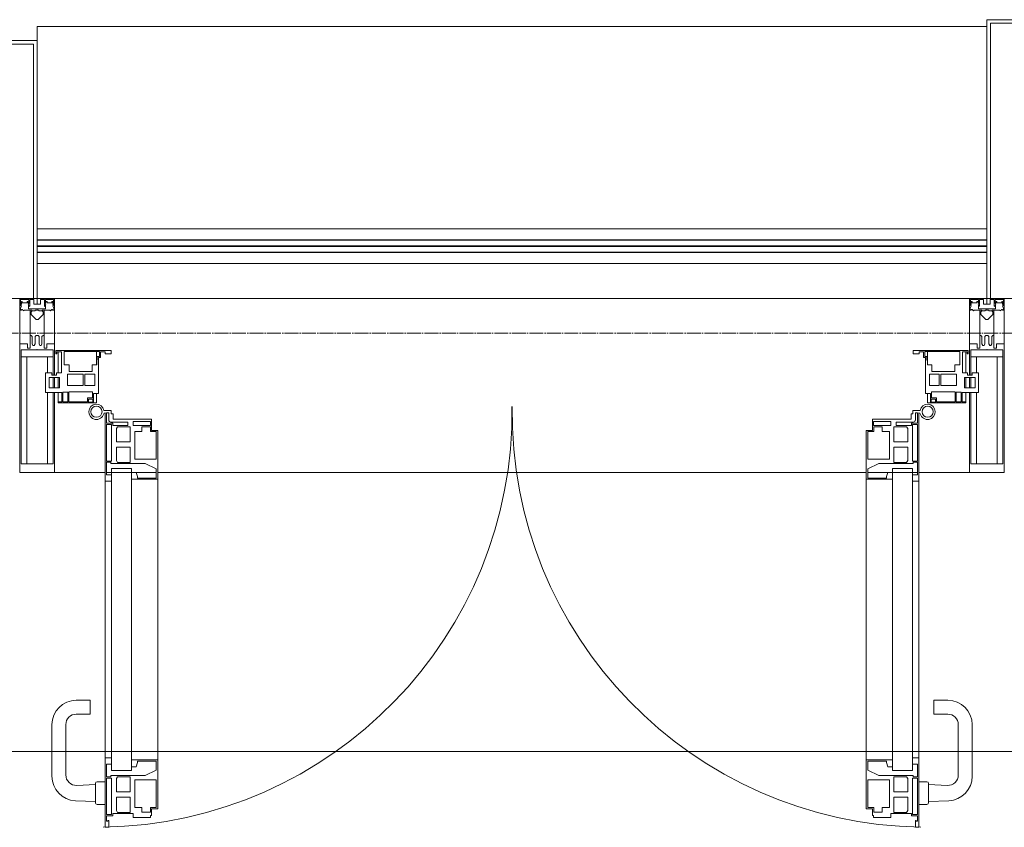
# Model space of a CAD drawing. Header units: millimetres. Extents: x 5617 to 101514, y 7718 to 215953.
# Tile 47 of 61: x 43058 to 44471, y 32391 to 33550. Entities that reach past the tile are written whole.
import ezdxf

# ---------------------------------------------------------------- set-up
doc = ezdxf.new("R2010")
doc.units = ezdxf.units.MM
doc.linetypes.add('ADSK_Линия сетки', pattern=[25, 20, -2.5, 0, -2.5])
for name, color, linetype, lineweight in [('Двери', 7, 'Continuous', 18), ('Импосты витража', 7, 'Continuous', 18), ('Колонны', 7, 'Continuous', 18), ('Ограждение', 7, 'Continuous', 18), ('Оси', 7, 'Continuous', 9), ('Панели витража', 7, 'Continuous', 18), ('Перекрытия', 7, 'Continuous', 18), ('Поручни', 7, 'Continuous', 18), ('Элементы узлов', 7, 'Continuous', 18)]:
    doc.layers.add(name, color=color, linetype=linetype, lineweight=lineweight)

# ---------------------------------------------------------------- blocks, each defined once
blk = doc.blocks.new('135_SLK_K4_AR_rvt-1-МКСС_К4_L20_68_100_')
at = {"layer": 'Перекрытия', "color": 253, "true_color": 0xaaaaaa}
blk.add_line((124100, 32500), (120650, 32500), dxfattribs=at)
blk = doc.blocks.new('Rectangular Mullion - 50Wx250H-V40-МКСС_К4_L20_68_100_')
at = {"layer": 'Элементы узлов', "color": 253, "lineweight": 5, "true_color": 0xaaaaaa}
for p, q in [((-25, 135.1), (-25, 250)), ((-25, 250), (0, 250)), ((25, 250), (0, 250)), ((25, 65.2), (25, 250)), ((-23, 237.3), (0, 237.3)), ((-23, 237.3), (-23, 135.1)), ((-14.9, 135.1), (-14.9, 237.3)), ((23, 237.3), (0, 237.3)), ((14.9, 84), (14.9, 237.3)), ((23, 237.3), (23, 73.6)), ((-25, 113.4), (-25, 128.4)), ((-23, 128.4), (-23, 113.4)), ((-25, 65.2), (-25, 110.1)), ((-23, 110.1), (-23, 73.6)), ((-14.9, 84), (-14.9, 106.6)), ((0, 84), (-23, 84)), ((-0.5, 73.6), (-23, 73.6)), ((-14, 71.3), (-14, 65.2)), ((-10, 71.3), (-14, 71.3)), ((-10, 53), (-10, 71.3)), ((0, 84), (23, 84)), ((0.5, 73.6), (23, 73.6)), ((10, 71.3), (14, 71.3)), ((10, 53), (10, 71.3)), ((14, 71.3), (14, 65.2)), ((-14, 65.2), (-25, 65.2)), ((-7, 65.2), (-5.9, 67.3)), ((-7, 65.2), (-7, 54.7)), ((-4.1, 67.3), (-5.9, 67.3)), ((-4.1, 67.3), (-2.9, 65.1)), ((-2.9, 65.1), (-2.9, 54.6)), ((4.1, 67.3), (2.9, 65.1)), ((2.9, 65.1), (2.9, 54.6)), ((4.1, 67.3), (5.9, 67.3)), ((7, 65.2), (5.9, 67.3)), ((7, 65.2), (7, 54.7)), ((14, 65.2), (25, 65.2)), ((-8.7, 53), (-10, 53)), ((-10, 53), (-10, 17)), ((-8.7, 53), (-7, 54.7)), ((-1.3, 53), (-2.9, 54.6)), ((0, 53), (-1.3, 53)), ((0, 53), (1.3, 53)), ((1.3, 53), (2.9, 54.6)), ((8.7, 53), (7, 54.7)), ((8.7, 53), (10, 53)), ((10, 53), (10, 17)), ((-8.5, 23), (-1.5, 30)), ((-1.5, 30), (0, 30)), ((1.5, 30), (0, 30)), ((8.5, 23), (1.5, 30)), ((-23.8, 14.6), (-25, 14.2)), ((-25, 0), (-25, 14.2)), ((-22.3, 17), (-23.8, 17)), ((-23.8, 17), (-23.8, 14.6)), ((-22.5, 10.6), (-23.8, 14.6)), ((-22.3, 17), (-22.3, 16)), ((-22.3, 16), (-21.3, 16)), ((-19, 17.6), (-21.3, 16)), ((-18.4, 16.6), (-19, 17.6)), ((-7.4, 16.6), (-18.4, 16.6)), ((-12.2, 9), (-12.2, 14.8)), ((-12.2, 14.8), (0, 14.8)), ((-10, 17), (-7.5, 17)), ((-8.5, 18.5), (-8.5, 23)), ((-7.5, 18.5), (-8.5, 18.5)), ((-7.5, 17), (-7.5, 18.5)), ((-7.4, 18), (-7.4, 16.6)), ((-2.6, 18), (-7.4, 18)), ((-2.6, 18), (-2.6, 16.8)), ((-2.6, 16.8), (0, 16.8)), ((2.6, 16.8), (0, 16.8)), ((0, 14.8), (0, 16.8)), ((0, 14.8), (0, 16.8)), ((12.2, 14.8), (0, 14.8)), ((2.6, 18), (2.6, 16.8)), ((2.6, 18), (7.4, 18)), ((7.4, 18), (7.4, 16.6)), ((7.4, 16.6), (18.4, 16.6)), ((7.5, 18.5), (8.5, 18.5)), ((7.5, 17), (7.5, 18.5)), ((10, 17), (7.5, 17)), ((8.5, 18.5), (8.5, 23)), ((12.2, 9), (12.2, 14.8)), ((18.4, 16.6), (19, 17.6)), ((19, 17.6), (21.3, 16)), ((22.3, 16), (21.3, 16)), ((22.3, 17), (22.3, 16)), ((22.3, 17), (23.8, 17)), ((22.5, 10.6), (23.8, 14.6)), ((23.8, 17), (23.8, 14.6)), ((23.8, 14.6), (25, 14.2)), ((25, 0), (25, 14.2)), ((-22.5, 10.6), (-23.7, 9.9)), ((-23.7, 1.3), (-23.7, 9.9)), ((-23.7, 1.3), (-11.8, 1.3)), ((-23.2, 10.2), (-22.5, 8)), ((-22.5, 8), (-22.5, 4.5)), ((-21.3, 4.5), (-22.5, 4.5)), ((-21.3, 4.5), (-21.3, 6.5)), ((-21.3, 6.5), (-14.2, 6.5)), ((-14.2, 6.5), (-14.2, 4.5)), ((-13.2, 4.5), (-14.2, 4.5)), ((-13.2, 4.5), (-12.2, 7.2)), ((-12.7, 7.6), (-11.3, 11.4)), ((-12.7, 7.6), (-11.8, 6.9)), ((-11.8, 1.3), (-11.8, 6.9)), ((-10.5, 11.2), (-11.3, 11.4)), ((-10.5, 1.5), (-10.5, 11.2)), ((-4.8, 1.5), (-10.5, 1.5)), ((0, 8), (-4.8, 8)), ((-4.8, 1.5), (-4.8, 8)), ((0, 0), (0, 8)), ((0, 8), (4.8, 8)), ((0, 0), (0, 8)), ((4.8, 1.5), (4.8, 8)), ((4.8, 1.5), (10.5, 1.5)), ((10.5, 11.2), (11.3, 11.4)), ((10.5, 1.5), (10.5, 11.2)), ((12.7, 7.6), (11.3, 11.4)), ((12.7, 7.6), (11.8, 6.9)), ((11.8, 1.3), (11.8, 6.9)), ((23.7, 1.3), (11.8, 1.3)), ((13.2, 4.5), (12.2, 7.2)), ((13.2, 4.5), (14.2, 4.5)), ((21.3, 6.5), (14.2, 6.5)), ((14.2, 6.5), (14.2, 4.5)), ((21.3, 4.5), (21.3, 6.5)), ((21.3, 4.5), (22.5, 4.5)), ((22.5, 10.6), (23.7, 9.9)), ((23.2, 10.2), (22.5, 8)), ((22.5, 8), (22.5, 4.5)), ((23.7, 1.3), (23.7, 9.9)), ((-25, 0), (0, 0)), ((25, 0), (0, 0))]:
    blk.add_line(p, q, dxfattribs=at)
for centre, start, end in [((-0.5, 73.1), 360, 90), ((0.5, 73.1), 90, 180)]:
    blk.add_arc(centre, 0.5, start, end, dxfattribs=at)
blk = doc.blocks.new('Rectangular Mullion - R_StandardFrame_50Wx250H-V55-МКСС_К4_L20_68_100_')
at = {"layer": 'Импосты витража', "color": 253, "lineweight": 5, "true_color": 0xaaaaaa}
for p, q in [((-25, 135.1), (-25, 250)), ((-25, 250), (25, 250)), ((25, 250), (25, 0)), ((-25, 113.4), (-25, 128.4)), ((-25, 0), (-25, 110.1)), ((0, 0), (-25, 0)), ((25, 0), (5, 0))]:
    blk.add_line(p, q, dxfattribs=at)
blk = doc.blocks.new('A_PAN_ALU_Door_Double - EXT_1_Double_EQ-7512951-МКСС_К4_L20_68_100_')
at = {"layer": 'Двери', "color": 253, "lineweight": 5, "true_color": 0xaaaaaa}
for p, q in [((-583.7, 659.3), (-583.7, 758.9)), ((-583.7, 758.9), (-578.6, 758.9)), ((-583.7, 659.3), (-583.7, 758.9)), ((-583.7, 758.9), (-578.6, 758.9)), ((-581.6, 750.3), (-581.6, 742.3)), ((-579.8, 750.3), (-581.6, 750.3)), ((-581.6, 750.3), (-581.6, 742.3)), ((-579.8, 750.3), (-581.6, 750.3)), ((-579.8, 748.9), (-579.8, 750.3)), ((-579.8, 748.9), (-579.8, 750.3)), ((-578.6, 748.9), (-579.8, 748.9)), ((-578.6, 748.9), (-579.8, 748.9)), ((-578.6, 758.9), (-578.6, 748.9)), ((-578.6, 758.9), (-578.6, 748.9)), ((583.7, 758.9), (578.6, 758.9)), ((578.6, 758.9), (578.6, 748.9)), ((583.7, 758.9), (578.6, 758.9)), ((578.6, 758.9), (578.6, 748.9)), ((578.6, 748.9), (579.8, 748.9)), ((578.6, 748.9), (579.8, 748.9)), ((579.8, 748.9), (579.8, 750.3)), ((579.8, 750.3), (581.6, 750.3)), ((579.8, 748.9), (579.8, 750.3)), ((579.8, 750.3), (581.6, 750.3)), ((581.6, 750.3), (581.6, 742.3)), ((581.6, 750.3), (581.6, 742.3)), ((583.7, 659.3), (583.7, 758.9)), ((583.7, 659.3), (583.7, 758.9)), ((-581.6, 742.3), (-572.9, 742.3)), ((-581.6, 742.3), (-572.9, 742.3)), ((-581.6, 740.6), (-581.6, 688.2)), ((-574.6, 740.6), (-581.6, 740.6)), ((-581.6, 740.6), (-581.6, 688.2)), ((-574.6, 740.6), (-581.6, 740.6)), ((-574.6, 688.2), (-574.6, 740.6)), ((-574.6, 688.2), (-574.6, 740.6)), ((-572.9, 742.3), (-572.9, 739.3)), ((-572.9, 742.3), (-572.9, 739.3)), ((-572.9, 739.3), (-543.6, 739.3)), ((-572.9, 739.3), (-543.6, 739.3)), ((-566.1, 737.5), (-567.6, 734.8)), ((-566.1, 737.5), (-567.6, 734.8)), ((-567.6, 734.8), (-567.6, 715.8)), ((-567.6, 734.8), (-567.6, 715.8)), ((-547.7, 737.5), (-566.1, 737.5)), ((-547.7, 737.5), (-566.1, 737.5)), ((-547.7, 715.8), (-547.7, 737.5)), ((-547.7, 715.8), (-547.7, 737.5)), ((-543.6, 744.8), (-518.6, 744.8)), ((-543.6, 739.3), (-543.6, 744.8)), ((-543.6, 744.8), (-518.6, 744.8)), ((-543.6, 739.3), (-543.6, 744.8)), ((-531.2, 737.1), (-531.2, 730.5)), ((-518.8, 737.1), (-531.2, 737.1)), ((-531.2, 737.1), (-531.2, 730.5)), ((-518.8, 737.1), (-531.2, 737.1)), ((-518.8, 730.6), (-518.8, 737.1)), ((-518.8, 730.6), (-518.8, 737.1)), ((-518.6, 744.8), (-518.6, 741.8)), ((-518.6, 744.8), (-518.6, 741.8)), ((-518.6, 741.8), (-517.1, 741.8)), ((-518.6, 741.8), (-517.1, 741.8)), ((-517.1, 741.8), (-517.1, 732.3)), ((-517.1, 741.8), (-517.1, 732.3)), ((518.6, 741.8), (517.1, 741.8)), ((517.1, 741.8), (517.1, 732.3)), ((518.6, 741.8), (517.1, 741.8)), ((517.1, 741.8), (517.1, 732.3)), ((543.6, 744.8), (518.6, 744.8)), ((518.6, 744.8), (518.6, 741.8)), ((543.6, 744.8), (518.6, 744.8)), ((518.6, 744.8), (518.6, 741.8)), ((518.8, 730.6), (518.8, 737.1)), ((518.8, 737.1), (531.2, 737.1)), ((518.8, 730.6), (518.8, 737.1)), ((518.8, 737.1), (531.2, 737.1)), ((531.2, 737.1), (531.2, 730.5)), ((531.2, 737.1), (531.2, 730.5)), ((543.6, 739.3), (543.6, 744.8)), ((543.6, 739.3), (543.6, 744.8)), ((572.9, 739.3), (543.6, 739.3)), ((572.9, 739.3), (543.6, 739.3)), ((547.7, 715.8), (547.7, 737.5)), ((547.7, 737.5), (566.1, 737.5)), ((547.7, 715.8), (547.7, 737.5)), ((547.7, 737.5), (566.1, 737.5)), ((566.1, 737.5), (567.6, 734.8)), ((566.1, 737.5), (567.6, 734.8)), ((567.6, 734.8), (567.6, 715.8)), ((567.6, 734.8), (567.6, 715.8)), ((581.6, 742.3), (572.9, 742.3)), ((572.9, 742.3), (572.9, 739.3)), ((581.6, 742.3), (572.9, 742.3)), ((572.9, 742.3), (572.9, 739.3)), ((574.6, 688.2), (574.6, 740.6)), ((574.6, 740.6), (581.6, 740.6)), ((574.6, 688.2), (574.6, 740.6)), ((574.6, 740.6), (581.6, 740.6)), ((581.6, 740.6), (581.6, 688.2)), ((581.6, 740.6), (581.6, 688.2)), ((-541.3, 730.5), (-541.3, 691)), ((-531.2, 730.5), (-541.3, 730.5)), ((-541.3, 730.5), (-541.3, 691)), ((-531.2, 730.5), (-541.3, 730.5)), ((-510.6, 730.6), (-518.8, 730.6)), ((-510.6, 730.6), (-518.8, 730.6)), ((-517.1, 732.3), (-508.2, 732.3)), ((-517.1, 732.3), (-508.2, 732.3)), ((-510.6, 691), (-510.6, 730.6)), ((-510.6, 691), (-510.6, 730.6)), ((-508.2, 732.3), (-508.2, 662.3)), ((-508.2, 732.3), (-508.2, 662.3)), ((517.1, 732.3), (508.2, 732.3)), ((508.2, 732.3), (508.2, 662.3)), ((517.1, 732.3), (508.2, 732.3)), ((508.2, 732.3), (508.2, 662.3)), ((510.6, 691), (510.6, 730.6)), ((510.6, 730.6), (518.8, 730.6)), ((510.6, 691), (510.6, 730.6)), ((510.6, 730.6), (518.8, 730.6)), ((531.2, 730.5), (541.3, 730.5)), ((531.2, 730.5), (541.3, 730.5)), ((541.3, 730.5), (541.3, 691)), ((541.3, 730.5), (541.3, 691)), ((-567.6, 715.8), (-547.7, 715.8)), ((-567.6, 715.8), (-547.7, 715.8)), ((-567.6, 708), (-567.6, 688.9)), ((-547.7, 708), (-567.6, 708)), ((-567.6, 708), (-567.6, 688.9)), ((-547.7, 708), (-567.6, 708)), ((-547.7, 686.3), (-547.7, 708)), ((-547.7, 686.3), (-547.7, 708)), ((567.6, 715.8), (547.7, 715.8)), ((567.6, 715.8), (547.7, 715.8)), ((547.7, 708), (567.6, 708)), ((547.7, 686.3), (547.7, 708)), ((547.7, 708), (567.6, 708)), ((547.7, 686.3), (547.7, 708)), ((567.6, 708), (567.6, 688.9)), ((567.6, 708), (567.6, 688.9)), ((-581.6, 688.2), (-574.6, 688.2)), ((-581.6, 688.2), (-574.6, 688.2)), ((-581.6, 686.5), (-581.6, 668.4)), ((-575.4, 686.5), (-581.6, 686.5)), ((-581.6, 686.5), (-581.6, 668.4)), ((-575.4, 686.5), (-581.6, 686.5)), ((-575.4, 684.5), (-575.4, 686.5)), ((-575.4, 684.5), (-575.4, 686.5)), ((-526.4, 684.5), (-575.4, 684.5)), ((-526.4, 684.5), (-575.4, 684.5)), ((-567.6, 688.9), (-566.1, 686.3)), ((-567.6, 688.9), (-566.1, 686.3)), ((-566.1, 686.3), (-547.7, 686.3)), ((-566.1, 686.3), (-547.7, 686.3)), ((-541.3, 691), (-510.6, 691)), ((-541.3, 691), (-510.6, 691)), ((-510.6, 676.8), (-526.4, 684.5)), ((-510.6, 676.8), (-526.4, 684.5)), ((541.3, 691), (510.6, 691)), ((541.3, 691), (510.6, 691)), ((510.6, 676.8), (526.4, 684.5)), ((510.6, 676.8), (526.4, 684.5)), ((526.4, 684.5), (575.4, 684.5)), ((526.4, 684.5), (575.4, 684.5)), ((566.1, 686.3), (547.7, 686.3)), ((566.1, 686.3), (547.7, 686.3)), ((567.6, 688.9), (566.1, 686.3)), ((567.6, 688.9), (566.1, 686.3)), ((581.6, 688.2), (574.6, 688.2)), ((581.6, 688.2), (574.6, 688.2)), ((575.4, 684.5), (575.4, 686.5)), ((575.4, 686.5), (581.6, 686.5)), ((575.4, 684.5), (575.4, 686.5)), ((575.4, 686.5), (581.6, 686.5)), ((581.6, 686.5), (581.6, 668.4)), ((581.6, 686.5), (581.6, 668.4)), ((-583.7, 244.2), (-583.7, 677.3)), ((-581.6, 668.4), (-574.6, 668.4)), ((-581.6, 668.4), (-574.6, 668.4)), ((-574.6, 677.3), (-546, 677.3)), ((-574.6, 244.2), (-574.6, 677.3)), ((-574.6, 668.4), (-574.6, 659.3)), ((-574.6, 668.4), (-574.6, 659.3)), ((-546, 677.3), (-546, 244.2)), ((-546, 672), (-539.3, 672)), ((-546, 662.3), (-546, 672)), ((-546, 672), (-539.3, 672)), ((-546, 662.3), (-546, 672)), ((-539.3, 672), (-537.1, 665.9)), ((-539.3, 672), (-537.1, 665.9)), ((-537.1, 665.9), (-537.1, 663.8)), ((-537.1, 665.9), (-537.1, 663.8)), ((-510.6, 663.8), (-510.6, 676.8)), ((-510.6, 663.8), (-510.6, 676.8)), ((510.6, 663.8), (510.6, 676.8)), ((510.6, 663.8), (510.6, 676.8)), ((539.3, 672), (537.1, 665.9)), ((539.3, 672), (537.1, 665.9)), ((537.1, 665.9), (537.1, 663.8)), ((537.1, 665.9), (537.1, 663.8)), ((546, 672), (539.3, 672)), ((546, 672), (539.3, 672)), ((546, 677.3), (546, 244.2)), ((574.6, 677.3), (546, 677.3)), ((546, 662.3), (546, 672)), ((546, 662.3), (546, 672)), ((574.6, 244.2), (574.6, 677.3)), ((581.6, 668.4), (574.6, 668.4)), ((574.6, 668.4), (574.6, 659.3)), ((581.6, 668.4), (574.6, 668.4)), ((574.6, 668.4), (574.6, 659.3)), ((583.7, 244.2), (583.7, 677.3)), ((-574.6, 659.3), (-583.7, 659.3)), ((-574.6, 659.3), (-583.7, 659.3)), ((-508.2, 662.3), (-546, 662.3)), ((-508.2, 662.3), (-546, 662.3)), ((-537.1, 663.8), (-510.6, 663.8)), ((-537.1, 663.8), (-510.6, 663.8)), ((-508.2, 662.3), (-508.2, 259.2)), ((508.2, 662.3), (546, 662.3)), ((508.2, 662.3), (546, 662.3)), ((508.2, 662.3), (508.2, 259.2)), ((537.1, 663.8), (510.6, 663.8)), ((537.1, 663.8), (510.6, 663.8)), ((574.6, 659.3), (583.7, 659.3)), ((574.6, 659.3), (583.7, 659.3)), ((-583.7, 262.2), (-574.6, 262.2)), ((-583.7, 164.2), (-583.7, 262.2)), ((-574.6, 262.2), (-574.6, 253.1)), ((-546, 259.2), (-508.2, 259.2)), ((-546, 249.6), (-546, 259.2)), ((-537.1, 255.7), (-539.3, 249.6)), ((-537.1, 257.7), (-537.1, 255.7)), ((-510.6, 257.7), (-537.1, 257.7)), ((-510.6, 244.7), (-510.6, 257.7)), ((-508.2, 259.2), (-508.2, 189.3)), ((546, 259.2), (508.2, 259.2)), ((508.2, 259.2), (508.2, 189.3)), ((510.6, 244.7), (510.6, 257.7)), ((510.6, 257.7), (537.1, 257.7)), ((537.1, 257.7), (537.1, 255.7)), ((537.1, 255.7), (539.3, 249.6)), ((546, 249.6), (546, 259.2)), ((583.7, 262.2), (574.6, 262.2)), ((574.6, 262.2), (574.6, 253.1)), ((583.7, 164.2), (583.7, 262.2)), ((-581.6, 253.1), (-581.6, 235.1)), ((-574.6, 253.1), (-581.6, 253.1)), ((-574.6, 244.2), (-546, 244.2)), ((-539.3, 249.6), (-546, 249.6)), ((-526.4, 237), (-510.6, 244.7)), ((526.4, 237), (510.6, 244.7)), ((539.3, 249.6), (546, 249.6)), ((574.6, 244.2), (546, 244.2)), ((574.6, 253.1), (581.6, 253.1)), ((581.6, 253.1), (581.6, 235.1)), ((-581.6, 235.1), (-575.4, 235.1)), ((-581.6, 233.4), (-581.6, 180.9)), ((-574.6, 233.4), (-581.6, 233.4)), ((-575.4, 237), (-526.4, 237)), ((-575.4, 235.1), (-575.4, 237)), ((-574.6, 180.9), (-574.6, 233.4)), ((-566.1, 235.3), (-567.6, 232.6)), ((-567.6, 232.6), (-567.6, 213.6)), ((-547.7, 235.3), (-566.1, 235.3)), ((-547.7, 213.6), (-547.7, 235.3)), ((-541.3, 230.6), (-541.3, 191)), ((-510.6, 230.6), (-541.3, 230.6)), ((-510.6, 191), (-510.6, 230.6)), ((510.6, 230.6), (541.3, 230.6)), ((510.6, 191), (510.6, 230.6)), ((575.4, 237), (526.4, 237)), ((541.3, 230.6), (541.3, 191)), ((547.7, 213.6), (547.7, 235.3)), ((547.7, 235.3), (566.1, 235.3)), ((566.1, 235.3), (567.6, 232.6)), ((567.6, 232.6), (567.6, 213.6)), ((574.6, 233.4), (581.6, 233.4)), ((574.6, 180.9), (574.6, 233.4)), ((575.4, 235.1), (575.4, 237)), ((581.6, 235.1), (575.4, 235.1)), ((581.6, 233.4), (581.6, 180.9)), ((-567.6, 213.6), (-547.7, 213.6)), ((567.6, 213.6), (547.7, 213.6)), ((-567.6, 205.7), (-567.6, 186.7)), ((-547.7, 205.7), (-567.6, 205.7)), ((-547.7, 184), (-547.7, 205.7)), ((547.7, 205.7), (567.6, 205.7)), ((547.7, 184), (547.7, 205.7)), ((567.6, 205.7), (567.6, 186.7)), ((-567.6, 186.7), (-566.1, 184)), ((-566.1, 184), (-547.7, 184)), ((-541.3, 191), (-531.2, 191)), ((-531.2, 191), (-531.2, 184.4)), ((-531.2, 184.4), (-518.8, 184.4)), ((-518.8, 191), (-510.6, 191)), ((-518.8, 184.4), (-518.8, 191)), ((-517.1, 189.3), (-517.1, 173.3)), ((-508.2, 189.3), (-517.1, 189.3)), ((508.2, 189.3), (517.1, 189.3)), ((518.8, 191), (510.6, 191)), ((517.1, 189.3), (517.1, 173.3)), ((518.8, 184.4), (518.8, 191)), ((531.2, 184.4), (518.8, 184.4)), ((541.3, 191), (531.2, 191)), ((531.2, 191), (531.2, 184.4)), ((566.1, 184), (547.7, 184)), ((567.6, 186.7), (566.1, 184)), ((-581.6, 180.9), (-574.6, 180.9)), ((-581.6, 179.2), (-581.6, 164.2)), ((-572.9, 179.2), (-581.6, 179.2)), ((-578.6, 164.2), (-578.6, 174.5)), ((-575.5, 177.5), (-551.3, 177.5)), ((-572.9, 182.2), (-572.9, 179.2)), ((-551.3, 182.2), (-572.9, 182.2)), ((-572.4, 173.3), (-572.4, 165.6)), ((-517.1, 173.3), (-572.4, 173.3)), ((-551.3, 177.5), (-551.3, 182.2)), ((-543.6, 182.2), (-543.6, 176.7)), ((-518.6, 182.2), (-543.6, 182.2)), ((-543.6, 176.7), (-518.6, 176.7)), ((-518.6, 176.7), (-518.6, 182.2)), ((517.1, 173.3), (572.4, 173.3)), ((518.6, 182.2), (543.6, 182.2)), ((518.6, 176.7), (518.6, 182.2)), ((543.6, 176.7), (518.6, 176.7)), ((543.6, 182.2), (543.6, 176.7)), ((551.3, 177.5), (551.3, 182.2)), ((551.3, 182.2), (572.9, 182.2)), ((575.5, 177.5), (551.3, 177.5)), ((572.4, 173.3), (572.4, 165.6)), ((572.9, 182.2), (572.9, 179.2)), ((572.9, 179.2), (581.6, 179.2)), ((581.6, 180.9), (574.6, 180.9)), ((578.6, 164.2), (578.6, 174.5)), ((581.6, 179.2), (581.6, 164.2)), ((-575.1, 160.7), (-585.4, 160.7)), ((-581.6, 164.2), (-578.6, 164.2)), ((-575.1, 165.6), (-575.1, 160.7)), ((-572.4, 165.6), (-575.1, 165.6)), ((572.4, 165.6), (575.1, 165.6)), ((575.1, 165.6), (575.1, 160.7)), ((575.1, 160.7), (585.4, 160.7)), ((581.6, 164.2), (578.6, 164.2))]:
    blk.add_line(p, q, dxfattribs=at)
at = {"layer": 'Двери', "lineweight": 5}
for p, q in [((-597.6, 721.7), (-626.4, 720.7)), ((-597.6, 723.5), (-597.6, 696)), ((-583.6, 726), (-595.1, 726)), ((583.6, 726), (595.1, 726)), ((597.6, 723.5), (597.6, 696)), ((597.6, 721.7), (626.4, 720.7)), ((-624.5, 698.8), (-597.6, 697.7)), ((-595.1, 693.5), (-583.6, 693.5)), ((595.1, 693.5), (583.6, 693.5)), ((624.5, 698.8), (597.6, 697.7)), ((-660.1, 685.7), (-660.1, 611.5)), ((-640.1, 611.5), (-640.1, 683.8)), ((640.1, 611.5), (640.1, 683.8)), ((660.1, 685.7), (660.1, 611.5)), ((-605.1, 596.5), (-625.1, 596.5)), ((-605.1, 576.5), (-605.1, 596.5)), ((605.1, 576.5), (605.1, 596.5)), ((605.1, 596.5), (625.1, 596.5)), ((-625.1, 576.5), (-605.1, 576.5)), ((625.1, 576.5), (605.1, 576.5))]:
    blk.add_line(p, q, dxfattribs=at)
at = {"layer": 'Двери', "color": 254, "lineweight": 5, "true_color": 0xd4d4d4}
for centre, start, end in [((-596.2, 162.6), 359.296, 89.0613), ((596.2, 162.6), 90.9387, 180.704)]:
    blk.add_arc(centre, 596.2, start, end, dxfattribs=at)
at = {"layer": 'Двери', "lineweight": 5}
for centre, radius, start, end in [((-625.1, 685.7), 35, 92.1945, 180), ((-595.1, 723.5), 2.5, 90, 180), ((595.1, 723.5), 2.5, 360, 90), ((625.1, 685.7), 35, 360, 87.8055), ((-625.1, 683.8), 15, 87.8056, 180), ((-595.1, 696), 2.5, 180, 270), ((595.1, 696), 2.5, 270, 360), ((625.1, 683.8), 15, 0, 92.1944), ((-625.1, 611.5), 35, 180, 270), ((-625.1, 611.5), 15, 180, 270), ((625.1, 611.5), 35, 270, 360), ((625.1, 611.5), 15, 270, 360)]:
    blk.add_arc(centre, radius, start, end, dxfattribs=at)
at = {"layer": 'Двери', "color": 253, "lineweight": 5, "true_color": 0xaaaaaa}
for centre, radius, start, end in [((-596.2, 162.7), 11, 16.047, 350.0284), ((-596.2, 162.6), 8, 90, 270), ((-596.2, 162.6), 8, 270, 90), ((-575.5, 174.5), 3, 90, 180), ((575.5, 174.5), 3, 360, 90), ((596.2, 162.7), 11, 189.9716, 163.953), ((596.2, 162.6), 8, 90, 270), ((596.2, 162.6), 8, 270, 90), ((-583.7, 166.3), 2.03, 196.0721, 270), ((583.7, 166.3), 2.03, 270, 343.9279)]:
    blk.add_arc(centre, radius, start, end, dxfattribs=at)
at = {"layer": 'Панели витража', "color": 253, "lineweight": 5, "true_color": 0xaaaaaa}
for p, q in [((-600.3, 150), (-651.2, 150)), ((-651.2, 150), (-651.2, 148.5)), ((-651.2, 148.5), (-645.9, 148.5)), ((-651.2, 148.5), (-651.2, 135.1)), ((-645.9, 148.5), (-645.9, 135.1)), ((-644.3, 134.5), (-644.3, 148.2)), ((-644.3, 148.2), (-637.3, 148.2)), ((-637.3, 148.2), (-637.3, 134.5)), ((-635.9, 134.2), (-635.9, 148.4)), ((-635.9, 148.4), (-608.9, 148.4)), ((-608.9, 148.4), (-608.9, 142.8)), ((-608.9, 142.8), (-601.9, 142.8)), ((-607.5, 148.7), (-601.5, 148.7)), ((-607.5, 144.4), (-607.5, 148.7)), ((-601.5, 144.4), (-607.5, 144.4)), ((-601.9, 142.8), (-601.9, 134.2)), ((-601.5, 148.7), (-601.5, 144.4)), ((-600.3, 136.5), (-600.3, 150)), ((-596.2, 150), (-600.3, 150)), ((-596.2, 136.5), (-596.2, 150)), ((596.2, 150), (596.2, 136.5)), ((600.3, 150), (596.2, 150)), ((651.2, 150), (600.3, 150)), ((600.3, 150), (600.3, 136.5)), ((601.5, 144.4), (601.5, 148.7)), ((601.5, 148.7), (607.5, 148.7)), ((607.5, 144.4), (601.5, 144.4)), ((601.9, 134.2), (601.9, 142.8)), ((601.9, 142.8), (608.9, 142.8)), ((607.5, 148.7), (607.5, 144.4)), ((608.9, 142.8), (608.9, 148.4)), ((608.9, 148.4), (635.9, 148.4)), ((635.9, 148.4), (635.9, 134.2)), ((637.3, 148.2), (644.3, 148.2)), ((637.3, 134.5), (637.3, 148.2)), ((644.3, 148.2), (644.3, 134.5)), ((645.9, 135.1), (645.9, 148.5)), ((645.9, 148.5), (651.2, 148.5)), ((651.2, 148.5), (651.2, 150)), ((651.2, 135.1), (651.2, 148.5)), ((-645.9, 135.1), (-669.2, 135.1)), ((-669.2, 135.1), (-669.2, 106.6)), ((-664.2, 113.4), (-664.2, 128.4)), ((-664.2, 128.4), (-649.2, 128.4)), ((-651.2, 128.4), (-651.2, 113.4)), ((-649.2, 128.4), (-649.2, 113.4)), ((-637.3, 134.5), (-644.3, 134.5)), ((-601.9, 134.2), (-635.9, 134.2)), ((-593.3, 136.5), (-600.3, 136.5)), ((-593.3, 84.8), (-593.3, 136.5)), ((600.3, 136.5), (593.3, 136.5)), ((593.3, 136.5), (593.3, 84.8)), ((635.9, 134.2), (601.9, 134.2)), ((644.3, 134.5), (637.3, 134.5)), ((669.2, 135.1), (645.9, 135.1)), ((649.2, 128.4), (664.2, 128.4)), ((649.2, 113.4), (649.2, 128.4)), ((651.2, 113.4), (651.2, 128.4)), ((664.2, 128.4), (664.2, 113.4)), ((669.2, 106.6), (669.2, 135.1)), ((-649.2, 113.4), (-664.2, 113.4)), ((-637.8, 108.8), (-637.8, 125)), ((-637.8, 125), (-615.2, 125)), ((-615.2, 125), (-615.2, 108.8)), ((-613, 108.8), (-613, 125)), ((-613, 125), (-598.7, 125)), ((-598.7, 125), (-598.7, 108.8)), ((598.7, 125), (613, 125)), ((598.7, 108.8), (598.7, 125)), ((613, 125), (613, 108.8)), ((615.2, 125), (637.8, 125)), ((615.2, 108.8), (615.2, 125)), ((637.8, 125), (637.8, 108.8)), ((664.2, 113.4), (649.2, 113.4)), ((-669.2, 106.6), (-660.2, 106.6)), ((-660.2, 106.6), (-660.2, 110.1)), ((-660.2, 110.1), (-653.3, 110.1)), ((-653.3, 110.1), (-653.3, 106.6)), ((-653.3, 106.6), (-646.3, 106.6)), ((-651.2, 106.6), (-651.2, 76.7)), ((-646.3, 106.6), (-646.3, 76.7)), ((-615.2, 108.8), (-637.8, 108.8)), ((-635.3, 95.5), (-635.3, 105)), ((-635.3, 105), (-602.1, 105)), ((-598.7, 108.8), (-613, 108.8)), ((-602.1, 105), (-602.1, 95.5)), ((613, 108.8), (598.7, 108.8)), ((602.1, 95.5), (602.1, 105)), ((602.1, 105), (635.3, 105)), ((637.8, 108.8), (615.2, 108.8)), ((635.3, 105), (635.3, 95.5)), ((646.3, 76.7), (646.3, 106.6)), ((646.3, 106.6), (653.3, 106.6)), ((651.2, 76.7), (651.2, 106.6)), ((653.3, 106.6), (653.3, 110.1)), ((653.3, 110.1), (660.2, 110.1)), ((660.2, 110.1), (660.2, 106.6)), ((660.2, 106.6), (669.2, 106.6)), ((-642.4, 76.3), (-642.4, 95.5)), ((-642.4, 95.5), (-635.3, 95.5)), ((-602.1, 95.5), (-595.8, 95.5)), ((-596.2, 76.2), (-596.2, 95.5)), ((-595.8, 95.5), (-595.8, 89)), ((-595.8, 89), (-595, 88.2)), ((-595, 88.2), (-595, 83.1)), ((-590.3, 84.8), (-593.3, 84.8)), ((-590.3, 76.5), (-590.3, 84.8)), ((593.3, 84.8), (590.3, 84.8)), ((590.3, 84.8), (590.3, 76.5)), ((595, 88.2), (595.8, 89)), ((595, 83.1), (595, 88.2)), ((595.8, 89), (595.8, 95.5)), ((595.8, 95.5), (602.1, 95.5)), ((596.2, 95.5), (596.2, 76.2)), ((635.3, 95.5), (642.4, 95.5)), ((642.4, 95.5), (642.4, 76.3)), ((-652.8, 79.5), (-654.3, 79.5)), ((-654.3, 79.5), (-654.3, 74.5)), ((-654.3, 74.5), (-575.3, 74.5)), ((-652.8, 76.7), (-652.8, 79.5)), ((-646.3, 76.7), (-652.8, 76.7)), ((-592, 76.3), (-642.4, 76.3)), ((-595, 83.1), (-592, 83.1)), ((-592, 83.1), (-592, 76.3)), ((-583.9, 76.5), (-590.3, 76.5)), ((-575.3, 79.5), (-583.9, 79.5)), ((-583.9, 79.5), (-583.9, 76.5)), ((-575.3, 74.5), (-575.3, 79.5)), ((583.9, 79.5), (575.3, 79.5)), ((575.3, 79.5), (575.3, 74.5)), ((575.3, 74.5), (654.3, 74.5)), ((583.9, 76.5), (583.9, 79.5)), ((590.3, 76.5), (583.9, 76.5)), ((592, 76.3), (592, 83.1)), ((592, 83.1), (595, 83.1)), ((642.4, 76.3), (592, 76.3)), ((652.8, 76.7), (646.3, 76.7)), ((654.3, 79.5), (652.8, 79.5)), ((652.8, 79.5), (652.8, 76.7)), ((654.3, 74.5), (654.3, 79.5))]:
    blk.add_line(p, q, dxfattribs=at)
blk = doc.blocks.new('Rectangular Mullion - R_StandardFrame_50Wx250H-V59-МКСС_К4_L20_68_100_')
at = {"layer": 'Импосты витража', "color": 253, "lineweight": 5, "true_color": 0xaaaaaa}
for p, q in [((122072.5, 33150), (120760, 33150)), ((120832.5, 32900), (120760, 32900)), ((120870.3, 32900), (120834.6, 32900)), ((120905.6, 32900), (120877.1, 32900)), ((121924.5, 32900), (120908, 32900)), ((121955.4, 32900), (121926.8, 32900)), ((121997.9, 32900), (121962.2, 32900)), ((122072.5, 32900), (122000, 32900))]:
    blk.add_line(p, q, dxfattribs=at)
blk = doc.blocks.new('Rectangular Mullion - 50Wx250H-V38-МКСС_К4_L20_68_100_')
at = {"layer": 'Элементы узлов', "color": 253, "lineweight": 5, "true_color": 0xaaaaaa}
for p, q in [((-25, 65.2), (-25, 250)), ((-25, 250), (0, 250)), ((25, 250), (0, 250)), ((25, 135.1), (25, 250)), ((-23, 237.3), (0, 237.3)), ((-23, 237.3), (-23, 73.6)), ((-14.9, 84), (-14.9, 237.3)), ((23, 237.3), (0, 237.3)), ((14.9, 135.1), (14.9, 237.3)), ((23, 237.3), (23, 135.1)), ((23, 128.4), (23, 113.4)), ((25, 113.4), (25, 128.4)), ((14.9, 84), (14.9, 106.6)), ((23, 110.1), (23, 73.6)), ((25, 65.2), (25, 110.1)), ((0, 84), (-23, 84)), ((-0.5, 73.6), (-23, 73.6)), ((-14, 71.3), (-14, 65.2)), ((-10, 71.3), (-14, 71.3)), ((-10, 53), (-10, 71.3)), ((0, 84), (23, 84)), ((0.5, 73.6), (23, 73.6)), ((10, 71.3), (14, 71.3)), ((10, 53), (10, 71.3)), ((14, 71.3), (14, 65.2)), ((-14, 65.2), (-25, 65.2)), ((-7, 65.2), (-5.9, 67.3)), ((-7, 65.2), (-7, 54.7)), ((-4.1, 67.3), (-5.9, 67.3)), ((-4.1, 67.3), (-2.9, 65.1)), ((-2.9, 65.1), (-2.9, 54.6)), ((4.1, 67.3), (2.9, 65.1)), ((2.9, 65.1), (2.9, 54.6)), ((4.1, 67.3), (5.9, 67.3)), ((7, 65.2), (5.9, 67.3)), ((7, 65.2), (7, 54.7)), ((14, 65.2), (25, 65.2)), ((-8.7, 53), (-10, 53)), ((-10, 53), (-10, 17)), ((-8.7, 53), (-7, 54.7)), ((-1.3, 53), (-2.9, 54.6)), ((0, 53), (-1.3, 53)), ((0, 53), (1.3, 53)), ((1.3, 53), (2.9, 54.6)), ((8.7, 53), (7, 54.7)), ((8.7, 53), (10, 53)), ((10, 53), (10, 17)), ((-8.5, 23), (-1.5, 30)), ((-1.5, 30), (0, 30)), ((1.5, 30), (0, 30)), ((8.5, 23), (1.5, 30)), ((-23.8, 14.6), (-25, 14.2)), ((-25, 0), (-25, 14.2)), ((-22.3, 17), (-23.8, 17)), ((-23.8, 17), (-23.8, 14.6)), ((-22.5, 10.6), (-23.8, 14.6)), ((-22.3, 17), (-22.3, 16)), ((-22.3, 16), (-21.3, 16)), ((-19, 17.6), (-21.3, 16)), ((-18.4, 16.6), (-19, 17.6)), ((-7.4, 16.6), (-18.4, 16.6)), ((-12.2, 9), (-12.2, 14.8)), ((-12.2, 14.8), (0, 14.8)), ((-10, 17), (-7.5, 17)), ((-8.5, 18.5), (-8.5, 23)), ((-7.5, 18.5), (-8.5, 18.5)), ((-7.5, 17), (-7.5, 18.5)), ((-7.4, 18), (-7.4, 16.6)), ((-2.6, 18), (-7.4, 18)), ((-2.6, 18), (-2.6, 16.8)), ((-2.6, 16.8), (0, 16.8)), ((2.6, 16.8), (0, 16.8)), ((0, 14.8), (0, 16.8)), ((0, 14.8), (0, 16.8)), ((12.2, 14.8), (0, 14.8)), ((2.6, 18), (2.6, 16.8)), ((2.6, 18), (7.4, 18)), ((7.4, 18), (7.4, 16.6)), ((7.4, 16.6), (18.4, 16.6)), ((7.5, 18.5), (8.5, 18.5)), ((7.5, 17), (7.5, 18.5)), ((10, 17), (7.5, 17)), ((8.5, 18.5), (8.5, 23)), ((12.2, 9), (12.2, 14.8)), ((18.4, 16.6), (19, 17.6)), ((19, 17.6), (21.3, 16)), ((22.3, 16), (21.3, 16)), ((22.3, 17), (22.3, 16)), ((22.3, 17), (23.8, 17)), ((22.5, 10.6), (23.8, 14.6)), ((23.8, 17), (23.8, 14.6)), ((23.8, 14.6), (25, 14.2)), ((25, 0), (25, 14.2)), ((-22.5, 10.6), (-23.7, 9.9)), ((-23.7, 1.3), (-23.7, 9.9)), ((-23.7, 1.3), (-11.8, 1.3)), ((-23.2, 10.2), (-22.5, 8)), ((-22.5, 8), (-22.5, 4.5)), ((-21.3, 4.5), (-22.5, 4.5)), ((-21.3, 4.5), (-21.3, 6.5)), ((-21.3, 6.5), (-14.2, 6.5)), ((-14.2, 6.5), (-14.2, 4.5)), ((-13.2, 4.5), (-14.2, 4.5)), ((-13.2, 4.5), (-12.2, 7.2)), ((-12.7, 7.6), (-11.3, 11.4)), ((-12.7, 7.6), (-11.8, 6.9)), ((-11.8, 1.3), (-11.8, 6.9)), ((-10.5, 11.2), (-11.3, 11.4)), ((-10.5, 1.5), (-10.5, 11.2)), ((-4.8, 1.5), (-10.5, 1.5)), ((0, 8), (-4.8, 8)), ((-4.8, 1.5), (-4.8, 8)), ((0, 0), (0, 8)), ((0, 8), (4.8, 8)), ((0, 0), (0, 8)), ((4.8, 1.5), (4.8, 8)), ((4.8, 1.5), (10.5, 1.5)), ((10.5, 11.2), (11.3, 11.4)), ((10.5, 1.5), (10.5, 11.2)), ((12.7, 7.6), (11.3, 11.4)), ((12.7, 7.6), (11.8, 6.9)), ((11.8, 1.3), (11.8, 6.9)), ((23.7, 1.3), (11.8, 1.3)), ((13.2, 4.5), (12.2, 7.2)), ((13.2, 4.5), (14.2, 4.5)), ((21.3, 6.5), (14.2, 6.5)), ((14.2, 6.5), (14.2, 4.5)), ((21.3, 4.5), (21.3, 6.5)), ((21.3, 4.5), (22.5, 4.5)), ((22.5, 10.6), (23.7, 9.9)), ((23.2, 10.2), (22.5, 8)), ((22.5, 8), (22.5, 4.5)), ((23.7, 1.3), (23.7, 9.9)), ((-25, 0), (0, 0)), ((25, 0), (0, 0))]:
    blk.add_line(p, q, dxfattribs=at)
for centre, start, end in [((-0.5, 73.1), 360, 90), ((0.5, 73.1), 90, 180)]:
    blk.add_arc(centre, 0.5, start, end, dxfattribs=at)
blk = doc.blocks.new('Rectangular Mullion - R_StandardFrame_50Wx250H-V57-МКСС_К4_L20_68_100_')
at = {"layer": 'Импосты витража', "color": 253, "lineweight": 5, "true_color": 0xaaaaaa}
for p, q in [((-25, 0), (-25, 250)), ((-25, 250), (25, 250)), ((25, 250), (25, 135.1)), ((25, 128.4), (25, 113.4)), ((25, 110.1), (25, 0)), ((-5, 0), (-25, 0)), ((25, 0), (0, 0))]:
    blk.add_line(p, q, dxfattribs=at)
blk = doc.blocks.new('Ограждение - Ограждение-6014886-МКСС_К4_L20_68_100_')
at = {"layer": 'Поручни', "color": 253, "lineweight": 5, "true_color": 0xaaaaaa}
for p, q in [((39347.5, 17850), (37985, 17850)), ((39347.5, 17834), (37985, 17834)), ((39347.5, 17833.5), (37985, 17833.5)), ((39347.5, 17825.5), (37985, 17825.5)), ((39347.5, 17824.5), (37985, 17824.5)), ((39347.5, 17816.5), (37985, 17816.5)), ((39347.5, 17816), (37985, 17816)), ((37985, 17800), (39347.5, 17800))]:
    blk.add_line(p, q, dxfattribs=at)
blk = doc.blocks.new('A_SLK_PAN_Type1 - Прямой тип панели-6538342-МКСС_К4_L20_68_100_')
at = {"layer": 'Колонны', "lineweight": 5}
for p, q in [((-247.5, 0), (-252.5, 0)), ((-252.5, 0), (-252.5, -400)), ((-247.5, -395), (-247.5, 0)), ((227.5, 0), (-227.5, 0)), ((247.5, 0), (247.5, -395)), ((252.5, 0), (247.5, 0)), ((252.5, -400), (252.5, 0)), ((247.5, -395), (-247.5, -395)), ((-252.5, -400), (252.5, -400))]:
    blk.add_line(p, q, dxfattribs=at)
blk = doc.blocks.new('A_SLK_PAN_Type1 - Прямой тип панели-6538345-МКСС_К4_L20_68_100_')
at = {"layer": 'Колонны', "lineweight": 5}
for p, q in [((-180, 0), (-185, 0)), ((-185, 0), (-185, -370)), ((-180, -365), (-180, 0)), ((160, 0), (-160, 0)), ((180, 0), (180, -365)), ((185, 0), (180, 0)), ((185, -370), (185, 0)), ((180, -365), (-180, -365)), ((-185, -370), (185, -370))]:
    blk.add_line(p, q, dxfattribs=at)
blk = doc.blocks.new('A_OGR_PAN_Отлив - A_OGR_PAN_Отлив-6265489-МКСС_К4_L20_68_100_')
at = {"layer": 'Колонны', "color": 253, "lineweight": 5, "true_color": 0xaaaaaa}
for p in [(681.25, 390), (-681.25, 370)]:
    blk.add_line(p, (-681.25, 390), dxfattribs=at)
blk = doc.blocks.new('135_SLK_K4_AR_FCD_rvt-1-МКСС_К4_L20_68_100_')
at = {"layer": 'Импосты витража', "color": 253, "lineweight": 5, "true_color": 0xaaaaaa, "extrusion": (0, 0, -1), "rotation": 180}
for name, p in [('Rectangular Mullion - 50Wx250H-V38-МКСС_К4_L20_68_100_', (-120735, 33150)), ('Rectangular Mullion - R_StandardFrame_50Wx250H-V57-МКСС_К4_L20_68_100_', (-120735, 33150)), ('Rectangular Mullion - 50Wx250H-V40-МКСС_К4_L20_68_100_', (-122097.5, 33150)), ('Rectangular Mullion - R_StandardFrame_50Wx250H-V55-МКСС_К4_L20_68_100_', (-122097.5, 33150))]:
    blk.add_blockref(name, p, dxfattribs=at)
at = {"layer": 'Импосты витража', "color": 253, "lineweight": 5, "true_color": 0xaaaaaa}
blk.add_blockref('Rectangular Mullion - R_StandardFrame_50Wx250H-V59-МКСС_К4_L20_68_100_', (0, 0), dxfattribs=at)
at = {"layer": 'Колонны', "color": 253, "lineweight": 5, "true_color": 0xaaaaaa, "rotation": 180}
for name, p in [('A_SLK_PAN_Type1 - Прямой тип панели-6538342-МКСС_К4_L20_68_100_', (122350, 33150)), ('A_SLK_PAN_Type1 - Прямой тип панели-6538345-МКСС_К4_L20_68_100_', (120550, 33150))]:
    blk.add_blockref(name, p, dxfattribs=at)
at = {"layer": 'Колонны', "color": 253, "lineweight": 5, "true_color": 0xaaaaaa}
blk.add_blockref('A_OGR_PAN_Отлив - A_OGR_PAN_Отлив-6265489-МКСС_К4_L20_68_100_', (121416.3, 33150), dxfattribs=at)
at = {"layer": 'Ограждение', "color": 253, "lineweight": 5, "true_color": 0xaaaaaa}
blk.add_blockref('Ограждение - Ограждение-6014886-МКСС_К4_L20_68_100_', (82750, 15400), dxfattribs=at)
at = {"layer": 'Панели витража', "color": 253, "lineweight": 5, "true_color": 0xaaaaaa, "rotation": 180}
blk.add_blockref('A_PAN_ALU_Door_Double - EXT_1_Double_EQ-7512951-МКСС_К4_L20_68_100_', (121416.3, 33150), dxfattribs=at)

msp = doc.modelspace()

# ---------------------------------------------------------------- linework, layer by layer
at = {"layer": 'Оси', "linetype": 'ADSK_Линия сетки'}
msp.add_line((59245.9, 33100), (24389.5, 33100), dxfattribs=at)

# ---------------------------------------------------------------- block references
at = {"lineweight": 5}
for name in ['135_SLK_K4_AR_FCD_rvt-1-МКСС_К4_L20_68_100_', '135_SLK_K4_AR_rvt-1-МКСС_К4_L20_68_100_']:
    msp.add_blockref(name, (-77651.8, 0), dxfattribs=at)

doc.saveas('drawing.dxf')
